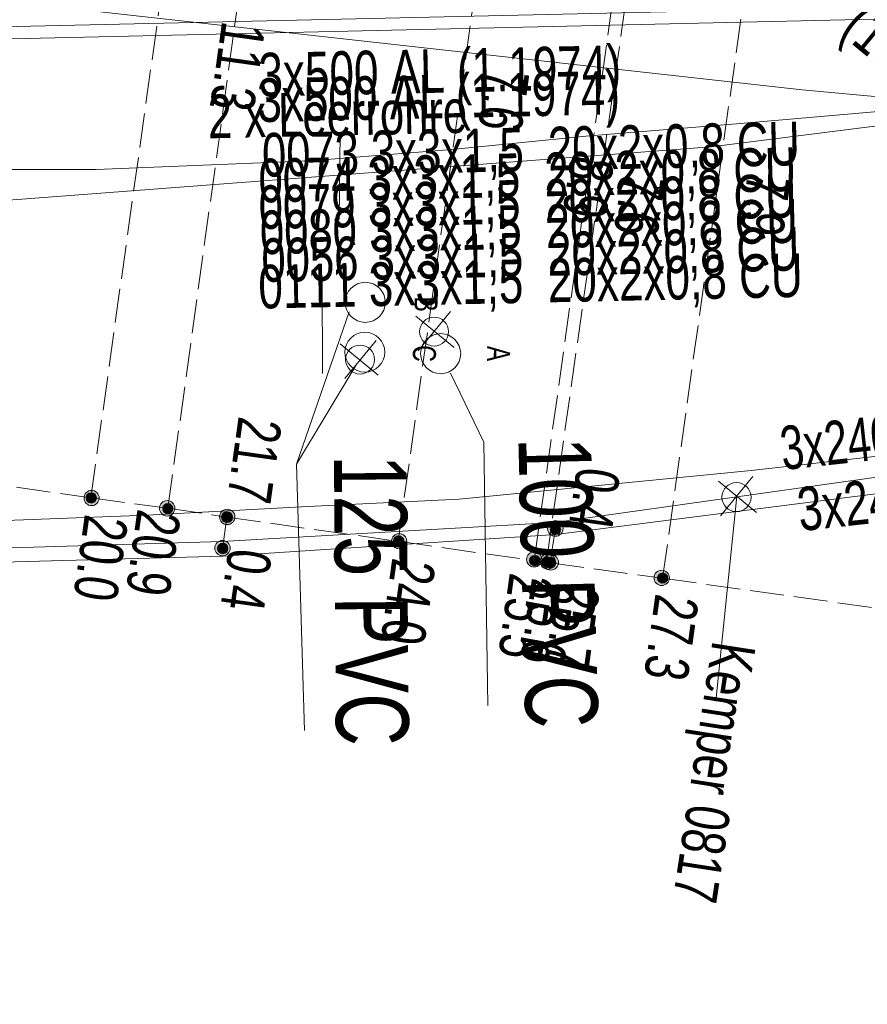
# Model space of a CAD drawing. Header units: metres. Extents: x -740 to 758, y -633 to 854.
# Tile 216 of 256: x -411 to -401, y 268 to 280. Entities that reach past the tile are written whole.
import ezdxf

# ---------------------------------------------------------------- set-up
doc = ezdxf.new("R2010")
doc.units = ezdxf.units.M
doc.header["$MEASUREMENT"] = 0
doc.linetypes.add('416_125', pattern=[0.5408, 0.416, -0.1248])
for name, color, linetype in [('Grundkarte.LOVION', 7, 'Continuous'), ('Strom.LOVION', 7, 'Continuous'), ('StromBemass.LOVION', 7, 'Continuous'), ('Telko.LOVION', 7, 'Continuous')]:
    doc.layers.add(name, color=color, linetype=linetype)
doc.styles.add('ERSTELLTER_STIL_1', font='arial.ttf')

msp = doc.modelspace()

# ---------------------------------------------------------------- hatches: boundary and pattern name
at = {"layer": 'StromBemass.LOVION', "linetype": 'Continuous', "lineweight": 13}
for points in [[(-410.401, 274.453), (-410.394, 274.462), (-410.388, 274.472), (-410.384, 274.483), (-410.381, 274.495), (-410.38, 274.506), (-410.38, 274.518), (-410.381, 274.529), (-410.384, 274.541), (-410.389, 274.552), (-410.394, 274.562), (-410.401, 274.571), (-410.409, 274.58), (-410.418, 274.587), (-410.428, 274.593), (-410.439, 274.598), (-410.45, 274.602), (-410.461, 274.604), (-410.473, 274.605), (-410.485, 274.604), (-410.496, 274.602), (-410.507, 274.598), (-410.518, 274.593), (-410.528, 274.587), (-410.537, 274.579), (-410.545, 274.571), (-410.552, 274.561), (-410.557, 274.551), (-410.561, 274.54), (-410.564, 274.529), (-410.566, 274.517), (-410.566, 274.506), (-410.564, 274.494), (-410.561, 274.483), (-410.557, 274.472), (-410.551, 274.462), (-410.544, 274.452), (-410.536, 274.444), (-410.527, 274.436), (-410.517, 274.43), (-410.507, 274.425), (-410.496, 274.421), (-410.484, 274.419), (-410.472, 274.419), (-410.461, 274.419), (-410.449, 274.422), (-410.438, 274.425), (-410.428, 274.43), (-410.418, 274.437), (-410.409, 274.444)], [(-410.429, 274.473), (-410.425, 274.479), (-410.421, 274.486), (-410.418, 274.494), (-410.416, 274.501), (-410.415, 274.509), (-410.415, 274.517), (-410.416, 274.525), (-410.418, 274.532), (-410.421, 274.54), (-410.425, 274.547), (-410.429, 274.553), (-410.435, 274.559), (-410.441, 274.564), (-410.448, 274.568), (-410.455, 274.571), (-410.462, 274.574), (-410.47, 274.575), (-410.478, 274.576), (-410.486, 274.575), (-410.494, 274.574), (-410.501, 274.571), (-410.508, 274.568), (-410.515, 274.564), (-410.521, 274.558), (-410.526, 274.553), (-410.531, 274.546), (-410.535, 274.539), (-410.537, 274.532), (-410.539, 274.524), (-410.54, 274.517), (-410.54, 274.509), (-410.539, 274.501), (-410.537, 274.493), (-410.534, 274.486), (-410.531, 274.479), (-410.526, 274.473), (-410.521, 274.467), (-410.514, 274.462), (-410.508, 274.458), (-410.501, 274.454), (-410.493, 274.452), (-410.485, 274.451), (-410.478, 274.45), (-410.47, 274.451), (-410.462, 274.452), (-410.454, 274.455), (-410.447, 274.458), (-410.441, 274.462), (-410.435, 274.467)], [(-410.429, 274.473), (-410.425, 274.479), (-410.421, 274.486), (-410.418, 274.494), (-410.416, 274.501), (-410.415, 274.509), (-410.415, 274.517), (-410.416, 274.525), (-410.418, 274.532), (-410.421, 274.54), (-410.425, 274.547), (-410.429, 274.553), (-410.435, 274.559), (-410.441, 274.564), (-410.448, 274.568), (-410.455, 274.571), (-410.462, 274.574), (-410.47, 274.575), (-410.478, 274.576), (-410.486, 274.575), (-410.494, 274.574), (-410.501, 274.571), (-410.508, 274.568), (-410.515, 274.564), (-410.521, 274.558), (-410.526, 274.553), (-410.531, 274.546), (-410.535, 274.539), (-410.537, 274.532), (-410.539, 274.524), (-410.54, 274.517), (-410.54, 274.509), (-410.539, 274.501), (-410.537, 274.493), (-410.534, 274.486), (-410.531, 274.479), (-410.526, 274.473), (-410.521, 274.467), (-410.514, 274.462), (-410.508, 274.458), (-410.501, 274.454), (-410.493, 274.452), (-410.485, 274.451), (-410.478, 274.45), (-410.47, 274.451), (-410.462, 274.452), (-410.454, 274.455), (-410.447, 274.458), (-410.441, 274.462), (-410.435, 274.467)], [(-409.477, 274.326), (-409.47, 274.335), (-409.464, 274.346), (-409.46, 274.357), (-409.457, 274.368), (-409.455, 274.38), (-409.455, 274.392), (-409.457, 274.404), (-409.46, 274.415), (-409.464, 274.426), (-409.47, 274.437), (-409.477, 274.446), (-409.485, 274.455), (-409.494, 274.462), (-409.504, 274.469), (-409.515, 274.474), (-409.526, 274.477), (-409.538, 274.479), (-409.55, 274.48), (-409.562, 274.479), (-409.573, 274.477), (-409.584, 274.473), (-409.595, 274.468), (-409.605, 274.462), (-409.614, 274.454), (-409.622, 274.446), (-409.629, 274.436), (-409.635, 274.426), (-409.639, 274.415), (-409.642, 274.403), (-409.644, 274.391), (-409.644, 274.38), (-409.642, 274.368), (-409.639, 274.356), (-409.635, 274.345), (-409.629, 274.335), (-409.622, 274.325), (-409.614, 274.317), (-409.605, 274.309), (-409.595, 274.303), (-409.584, 274.298), (-409.573, 274.294), (-409.561, 274.292), (-409.549, 274.291), (-409.537, 274.292), (-409.526, 274.294), (-409.514, 274.298), (-409.504, 274.303), (-409.494, 274.31), (-409.485, 274.317)], [(-409.494, 274.344), (-409.49, 274.35), (-409.486, 274.357), (-409.483, 274.364), (-409.481, 274.372), (-409.48, 274.379), (-409.48, 274.387), (-409.481, 274.394), (-409.483, 274.402), (-409.486, 274.409), (-409.49, 274.416), (-409.494, 274.422), (-409.5, 274.427), (-409.505, 274.432), (-409.512, 274.436), (-409.519, 274.439), (-409.526, 274.442), (-409.534, 274.443), (-409.541, 274.444), (-409.549, 274.443), (-409.556, 274.442), (-409.564, 274.439), (-409.571, 274.436), (-409.577, 274.432), (-409.583, 274.427), (-409.588, 274.421), (-409.593, 274.415), (-409.596, 274.409), (-409.599, 274.401), (-409.601, 274.394), (-409.602, 274.386), (-409.602, 274.379), (-409.601, 274.371), (-409.599, 274.364), (-409.596, 274.357), (-409.592, 274.35), (-409.588, 274.344), (-409.583, 274.338), (-409.577, 274.333), (-409.57, 274.329), (-409.563, 274.326), (-409.556, 274.324), (-409.549, 274.322), (-409.541, 274.322), (-409.533, 274.322), (-409.526, 274.324), (-409.518, 274.326), (-409.512, 274.33), (-409.505, 274.334), (-409.499, 274.339)], [(-409.494, 274.344), (-409.49, 274.35), (-409.486, 274.357), (-409.483, 274.364), (-409.481, 274.372), (-409.48, 274.379), (-409.48, 274.387), (-409.481, 274.394), (-409.483, 274.402), (-409.486, 274.409), (-409.49, 274.416), (-409.494, 274.422), (-409.5, 274.427), (-409.505, 274.432), (-409.512, 274.436), (-409.519, 274.439), (-409.526, 274.442), (-409.534, 274.443), (-409.541, 274.444), (-409.549, 274.443), (-409.556, 274.442), (-409.564, 274.439), (-409.571, 274.436), (-409.577, 274.432), (-409.583, 274.427), (-409.588, 274.421), (-409.593, 274.415), (-409.596, 274.409), (-409.599, 274.401), (-409.601, 274.394), (-409.602, 274.386), (-409.602, 274.379), (-409.601, 274.371), (-409.599, 274.364), (-409.596, 274.357), (-409.592, 274.35), (-409.588, 274.344), (-409.583, 274.338), (-409.577, 274.333), (-409.57, 274.329), (-409.563, 274.326), (-409.556, 274.324), (-409.549, 274.322), (-409.541, 274.322), (-409.533, 274.322), (-409.526, 274.324), (-409.518, 274.326), (-409.512, 274.33), (-409.505, 274.334), (-409.499, 274.339)], [(-408.741, 274.22), (-408.734, 274.229), (-408.728, 274.24), (-408.724, 274.251), (-408.721, 274.262), (-408.72, 274.274), (-408.72, 274.286), (-408.721, 274.297), (-408.724, 274.309), (-408.729, 274.32), (-408.734, 274.33), (-408.741, 274.34), (-408.749, 274.348), (-408.759, 274.356), (-408.768, 274.362), (-408.779, 274.367), (-408.79, 274.371), (-408.802, 274.373), (-408.814, 274.373), (-408.826, 274.373), (-408.837, 274.37), (-408.848, 274.367), (-408.859, 274.362), (-408.869, 274.355), (-408.878, 274.348), (-408.886, 274.339), (-408.893, 274.33), (-408.899, 274.319), (-408.903, 274.308), (-408.906, 274.297), (-408.907, 274.285), (-408.907, 274.273), (-408.906, 274.262), (-408.903, 274.25), (-408.898, 274.239), (-408.893, 274.229), (-408.886, 274.219), (-408.878, 274.211), (-408.868, 274.203), (-408.858, 274.197), (-408.848, 274.192), (-408.837, 274.188), (-408.825, 274.186), (-408.813, 274.186), (-408.801, 274.186), (-408.79, 274.189), (-408.779, 274.192), (-408.768, 274.197), (-408.758, 274.204), (-408.749, 274.211)], [(-408.766, 274.237), (-408.761, 274.244), (-408.757, 274.251), (-408.754, 274.259), (-408.752, 274.267), (-408.751, 274.275), (-408.751, 274.283), (-408.752, 274.291), (-408.754, 274.299), (-408.758, 274.307), (-408.761, 274.314), (-408.766, 274.321), (-408.772, 274.327), (-408.778, 274.332), (-408.785, 274.336), (-408.793, 274.34), (-408.801, 274.342), (-408.809, 274.344), (-408.817, 274.344), (-408.825, 274.344), (-408.833, 274.342), (-408.841, 274.339), (-408.848, 274.336), (-408.855, 274.331), (-408.862, 274.326), (-408.867, 274.32), (-408.872, 274.314), (-408.876, 274.306), (-408.879, 274.299), (-408.881, 274.291), (-408.882, 274.283), (-408.882, 274.274), (-408.881, 274.266), (-408.879, 274.258), (-408.876, 274.251), (-408.872, 274.243), (-408.867, 274.237), (-408.861, 274.231), (-408.855, 274.225), (-408.848, 274.221), (-408.841, 274.218), (-408.833, 274.215), (-408.825, 274.214), (-408.816, 274.213), (-408.808, 274.214), (-408.8, 274.215), (-408.792, 274.218), (-408.785, 274.221), (-408.778, 274.226), (-408.772, 274.231)], [(-408.764, 274.234), (-408.759, 274.241), (-408.755, 274.248), (-408.752, 274.256), (-408.75, 274.264), (-408.749, 274.272), (-408.749, 274.28), (-408.75, 274.288), (-408.752, 274.296), (-408.755, 274.304), (-408.759, 274.311), (-408.764, 274.318), (-408.77, 274.324), (-408.776, 274.329), (-408.783, 274.333), (-408.791, 274.337), (-408.798, 274.339), (-408.807, 274.341), (-408.815, 274.341), (-408.823, 274.341), (-408.831, 274.339), (-408.839, 274.337), (-408.846, 274.333), (-408.853, 274.329), (-408.86, 274.323), (-408.865, 274.317), (-408.87, 274.311), (-408.874, 274.304), (-408.877, 274.296), (-408.879, 274.288), (-408.88, 274.28), (-408.88, 274.271), (-408.879, 274.263), (-408.877, 274.255), (-408.874, 274.248), (-408.87, 274.24), (-408.865, 274.234), (-408.859, 274.228), (-408.853, 274.222), (-408.846, 274.218), (-408.839, 274.215), (-408.831, 274.212), (-408.823, 274.211), (-408.814, 274.21), (-408.806, 274.211), (-408.798, 274.212), (-408.79, 274.215), (-408.783, 274.218), (-408.776, 274.223), (-408.769, 274.228)], [(-404.726, 274.078), (-404.719, 274.088), (-404.714, 274.098), (-404.709, 274.109), (-404.706, 274.121), (-404.705, 274.132), (-404.705, 274.144), (-404.706, 274.156), (-404.709, 274.167), (-404.714, 274.178), (-404.72, 274.189), (-404.727, 274.198), (-404.735, 274.207), (-404.744, 274.215), (-404.754, 274.221), (-404.765, 274.226), (-404.776, 274.23), (-404.788, 274.232), (-404.799, 274.232), (-404.811, 274.232), (-404.823, 274.229), (-404.834, 274.226), (-404.845, 274.221), (-404.855, 274.214), (-404.864, 274.207), (-404.872, 274.198), (-404.879, 274.188), (-404.885, 274.178), (-404.889, 274.167), (-404.892, 274.155), (-404.893, 274.144), (-404.893, 274.132), (-404.892, 274.12), (-404.889, 274.108), (-404.885, 274.097), (-404.879, 274.087), (-404.872, 274.078), (-404.864, 274.069), (-404.854, 274.061), (-404.844, 274.055), (-404.834, 274.05), (-404.822, 274.046), (-404.811, 274.044), (-404.799, 274.043), (-404.787, 274.044), (-404.775, 274.047), (-404.764, 274.05), (-404.753, 274.055), (-404.743, 274.062), (-404.734, 274.069)], [(-404.749, 274.088), (-404.744, 274.094), (-404.741, 274.101), (-404.738, 274.108), (-404.736, 274.115), (-404.735, 274.123), (-404.735, 274.131), (-404.736, 274.138), (-404.738, 274.146), (-404.741, 274.153), (-404.745, 274.16), (-404.749, 274.166), (-404.755, 274.172), (-404.76, 274.177), (-404.767, 274.181), (-404.774, 274.184), (-404.781, 274.186), (-404.789, 274.188), (-404.797, 274.188), (-404.804, 274.188), (-404.812, 274.186), (-404.819, 274.184), (-404.826, 274.18), (-404.833, 274.176), (-404.839, 274.171), (-404.844, 274.166), (-404.848, 274.159), (-404.852, 274.153), (-404.855, 274.146), (-404.857, 274.138), (-404.858, 274.13), (-404.858, 274.123), (-404.857, 274.115), (-404.855, 274.108), (-404.852, 274.1), (-404.848, 274.094), (-404.844, 274.087), (-404.838, 274.082), (-404.832, 274.077), (-404.826, 274.073), (-404.819, 274.07), (-404.811, 274.067), (-404.804, 274.066), (-404.796, 274.065), (-404.789, 274.066), (-404.781, 274.067), (-404.774, 274.07), (-404.767, 274.073), (-404.76, 274.077), (-404.754, 274.082)], [(-406.638, 273.924), (-406.631, 273.934), (-406.626, 273.944), (-406.621, 273.955), (-406.619, 273.966), (-406.617, 273.978), (-406.617, 273.99), (-406.619, 274.001), (-406.622, 274.013), (-406.626, 274.024), (-406.632, 274.034), (-406.639, 274.043), (-406.647, 274.052), (-406.656, 274.059), (-406.666, 274.065), (-406.676, 274.07), (-406.687, 274.074), (-406.699, 274.076), (-406.71, 274.077), (-406.722, 274.076), (-406.734, 274.074), (-406.745, 274.07), (-406.755, 274.065), (-406.765, 274.059), (-406.774, 274.051), (-406.782, 274.043), (-406.789, 274.033), (-406.795, 274.023), (-406.799, 274.012), (-406.802, 274.001), (-406.803, 273.989), (-406.803, 273.977), (-406.802, 273.966), (-406.799, 273.954), (-406.794, 273.944), (-406.789, 273.933), (-406.782, 273.924), (-406.774, 273.915), (-406.765, 273.908), (-406.755, 273.902), (-406.744, 273.897), (-406.733, 273.893), (-406.722, 273.891), (-406.71, 273.89), (-406.698, 273.891), (-406.687, 273.893), (-406.676, 273.897), (-406.665, 273.902), (-406.655, 273.908), (-406.646, 273.916)], [(-406.668, 273.945), (-406.664, 273.952), (-406.66, 273.959), (-406.657, 273.966), (-406.655, 273.974), (-406.654, 273.982), (-406.654, 273.99), (-406.655, 273.998), (-406.657, 274.006), (-406.66, 274.013), (-406.664, 274.02), (-406.669, 274.026), (-406.674, 274.032), (-406.68, 274.037), (-406.687, 274.041), (-406.694, 274.045), (-406.702, 274.047), (-406.71, 274.049), (-406.717, 274.049), (-406.725, 274.049), (-406.733, 274.047), (-406.741, 274.045), (-406.748, 274.041), (-406.755, 274.037), (-406.761, 274.032), (-406.766, 274.026), (-406.771, 274.02), (-406.775, 274.013), (-406.778, 274.005), (-406.78, 273.997), (-406.781, 273.99), (-406.781, 273.982), (-406.78, 273.974), (-406.778, 273.966), (-406.775, 273.959), (-406.771, 273.952), (-406.766, 273.945), (-406.761, 273.939), (-406.754, 273.934), (-406.748, 273.93), (-406.74, 273.927), (-406.733, 273.924), (-406.725, 273.923), (-406.717, 273.922), (-406.709, 273.923), (-406.701, 273.924), (-406.694, 273.927), (-406.687, 273.93), (-406.68, 273.935), (-406.674, 273.94)], [(-406.668, 273.945), (-406.664, 273.952), (-406.66, 273.959), (-406.657, 273.966), (-406.655, 273.974), (-406.654, 273.982), (-406.654, 273.99), (-406.655, 273.998), (-406.657, 274.006), (-406.66, 274.013), (-406.664, 274.02), (-406.669, 274.026), (-406.674, 274.032), (-406.68, 274.037), (-406.687, 274.041), (-406.694, 274.045), (-406.702, 274.047), (-406.71, 274.049), (-406.717, 274.049), (-406.725, 274.049), (-406.733, 274.047), (-406.741, 274.045), (-406.748, 274.041), (-406.755, 274.037), (-406.761, 274.032), (-406.766, 274.026), (-406.771, 274.02), (-406.775, 274.013), (-406.778, 274.005), (-406.78, 273.997), (-406.781, 273.99), (-406.781, 273.982), (-406.78, 273.974), (-406.778, 273.966), (-406.775, 273.959), (-406.771, 273.952), (-406.766, 273.945), (-406.761, 273.939), (-406.754, 273.934), (-406.748, 273.93), (-406.74, 273.927), (-406.733, 273.924), (-406.725, 273.923), (-406.717, 273.922), (-406.709, 273.923), (-406.701, 273.924), (-406.694, 273.927), (-406.687, 273.93), (-406.68, 273.935), (-406.674, 273.94)], [(-408.799, 273.839), (-408.792, 273.849), (-408.787, 273.859), (-408.782, 273.87), (-408.779, 273.882), (-408.778, 273.894), (-408.778, 273.905), (-408.78, 273.917), (-408.783, 273.929), (-408.787, 273.94), (-408.793, 273.95), (-408.8, 273.96), (-408.808, 273.968), (-408.817, 273.976), (-408.827, 273.982), (-408.838, 273.987), (-408.849, 273.991), (-408.861, 273.993), (-408.872, 273.994), (-408.884, 273.993), (-408.896, 273.99), (-408.907, 273.987), (-408.918, 273.982), (-408.928, 273.975), (-408.937, 273.968), (-408.945, 273.959), (-408.952, 273.949), (-408.958, 273.939), (-408.962, 273.928), (-408.965, 273.917), (-408.966, 273.905), (-408.966, 273.893), (-408.965, 273.881), (-408.962, 273.87), (-408.957, 273.859), (-408.952, 273.848), (-408.945, 273.839), (-408.937, 273.83), (-408.927, 273.823), (-408.917, 273.816), (-408.907, 273.811), (-408.895, 273.808), (-408.884, 273.806), (-408.872, 273.805), (-408.86, 273.806), (-408.848, 273.808), (-408.837, 273.812), (-408.826, 273.817), (-408.816, 273.823), (-408.807, 273.831)], [(-408.82, 273.855), (-408.815, 273.861), (-408.811, 273.868), (-408.808, 273.876), (-408.806, 273.883), (-408.805, 273.891), (-408.805, 273.899), (-408.806, 273.907), (-408.808, 273.915), (-408.811, 273.923), (-408.815, 273.93), (-408.82, 273.936), (-408.826, 273.942), (-408.832, 273.947), (-408.839, 273.951), (-408.846, 273.955), (-408.853, 273.957), (-408.861, 273.959), (-408.869, 273.959), (-408.877, 273.959), (-408.885, 273.957), (-408.893, 273.955), (-408.9, 273.951), (-408.907, 273.947), (-408.913, 273.942), (-408.919, 273.936), (-408.923, 273.929), (-408.927, 273.922), (-408.93, 273.915), (-408.932, 273.907), (-408.933, 273.899), (-408.933, 273.891), (-408.932, 273.883), (-408.93, 273.875), (-408.927, 273.868), (-408.923, 273.861), (-408.918, 273.854), (-408.913, 273.848), (-408.907, 273.843), (-408.9, 273.839), (-408.893, 273.836), (-408.885, 273.833), (-408.877, 273.832), (-408.869, 273.831), (-408.861, 273.832), (-408.853, 273.833), (-408.845, 273.836), (-408.838, 273.839), (-408.831, 273.844), (-408.825, 273.849)], [(-404.986, 273.703), (-404.98, 273.712), (-404.974, 273.722), (-404.97, 273.733), (-404.967, 273.744), (-404.966, 273.756), (-404.966, 273.767), (-404.967, 273.779), (-404.97, 273.79), (-404.974, 273.801), (-404.98, 273.811), (-404.987, 273.82), (-404.995, 273.829), (-405.004, 273.836), (-405.014, 273.842), (-405.024, 273.847), (-405.035, 273.851), (-405.047, 273.853), (-405.058, 273.854), (-405.07, 273.853), (-405.081, 273.851), (-405.092, 273.847), (-405.102, 273.842), (-405.112, 273.836), (-405.121, 273.828), (-405.129, 273.82), (-405.136, 273.811), (-405.141, 273.8), (-405.146, 273.79), (-405.148, 273.778), (-405.15, 273.767), (-405.15, 273.755), (-405.148, 273.744), (-405.145, 273.733), (-405.141, 273.722), (-405.136, 273.712), (-405.129, 273.702), (-405.121, 273.694), (-405.112, 273.687), (-405.102, 273.68), (-405.091, 273.675), (-405.08, 273.672), (-405.069, 273.67), (-405.057, 273.669), (-405.046, 273.67), (-405.035, 273.672), (-405.024, 273.676), (-405.013, 273.681), (-405.003, 273.687), (-404.994, 273.694)], [(-405.002, 273.707), (-404.998, 273.713), (-404.994, 273.72), (-404.991, 273.728), (-404.989, 273.736), (-404.988, 273.743), (-404.988, 273.751), (-404.989, 273.759), (-404.991, 273.767), (-404.994, 273.774), (-404.998, 273.781), (-405.003, 273.788), (-405.008, 273.793), (-405.014, 273.798), (-405.021, 273.803), (-405.028, 273.806), (-405.036, 273.808), (-405.043, 273.81), (-405.051, 273.81), (-405.059, 273.81), (-405.067, 273.808), (-405.075, 273.806), (-405.082, 273.802), (-405.088, 273.798), (-405.095, 273.793), (-405.1, 273.787), (-405.105, 273.781), (-405.108, 273.774), (-405.111, 273.767), (-405.113, 273.759), (-405.114, 273.751), (-405.114, 273.743), (-405.113, 273.735), (-405.111, 273.727), (-405.108, 273.72), (-405.104, 273.713), (-405.1, 273.707), (-405.094, 273.701), (-405.088, 273.696), (-405.081, 273.692), (-405.074, 273.688), (-405.067, 273.686), (-405.059, 273.684), (-405.051, 273.684), (-405.043, 273.684), (-405.035, 273.686), (-405.028, 273.688), (-405.021, 273.692), (-405.014, 273.696), (-405.008, 273.701)], [(-405.002, 273.707), (-404.998, 273.713), (-404.994, 273.72), (-404.991, 273.728), (-404.989, 273.736), (-404.988, 273.743), (-404.988, 273.751), (-404.989, 273.759), (-404.991, 273.767), (-404.994, 273.774), (-404.998, 273.781), (-405.003, 273.788), (-405.008, 273.793), (-405.014, 273.798), (-405.021, 273.803), (-405.028, 273.806), (-405.036, 273.808), (-405.043, 273.81), (-405.051, 273.81), (-405.059, 273.81), (-405.067, 273.808), (-405.075, 273.806), (-405.082, 273.802), (-405.088, 273.798), (-405.095, 273.793), (-405.1, 273.787), (-405.105, 273.781), (-405.108, 273.774), (-405.111, 273.767), (-405.113, 273.759), (-405.114, 273.751), (-405.114, 273.743), (-405.113, 273.735), (-405.111, 273.727), (-405.108, 273.72), (-405.104, 273.713), (-405.1, 273.707), (-405.094, 273.701), (-405.088, 273.696), (-405.081, 273.692), (-405.074, 273.688), (-405.067, 273.686), (-405.059, 273.684), (-405.051, 273.684), (-405.043, 273.684), (-405.035, 273.686), (-405.028, 273.688), (-405.021, 273.692), (-405.014, 273.696), (-405.008, 273.701)], [(-404.822, 273.676), (-404.815, 273.685), (-404.81, 273.695), (-404.805, 273.706), (-404.802, 273.717), (-404.801, 273.729), (-404.801, 273.74), (-404.803, 273.752), (-404.805, 273.763), (-404.81, 273.774), (-404.815, 273.784), (-404.822, 273.794), (-404.83, 273.802), (-404.839, 273.809), (-404.849, 273.816), (-404.86, 273.821), (-404.871, 273.824), (-404.882, 273.826), (-404.894, 273.827), (-404.905, 273.826), (-404.917, 273.824), (-404.928, 273.82), (-404.938, 273.815), (-404.948, 273.809), (-404.957, 273.802), (-404.965, 273.793), (-404.972, 273.784), (-404.977, 273.774), (-404.982, 273.763), (-404.985, 273.751), (-404.986, 273.74), (-404.986, 273.728), (-404.984, 273.717), (-404.981, 273.705), (-404.977, 273.695), (-404.972, 273.684), (-404.965, 273.675), (-404.957, 273.667), (-404.948, 273.659), (-404.938, 273.653), (-404.927, 273.648), (-404.916, 273.645), (-404.905, 273.642), (-404.893, 273.642), (-404.882, 273.642), (-404.87, 273.645), (-404.859, 273.648), (-404.849, 273.653), (-404.839, 273.66), (-404.83, 273.667)], [(-404.853, 273.686), (-404.848, 273.693), (-404.844, 273.7), (-404.841, 273.707), (-404.839, 273.715), (-404.838, 273.723), (-404.838, 273.731), (-404.839, 273.739), (-404.841, 273.747), (-404.844, 273.755), (-404.848, 273.762), (-404.853, 273.768), (-404.859, 273.774), (-404.865, 273.779), (-404.872, 273.784), (-404.879, 273.787), (-404.887, 273.79), (-404.895, 273.791), (-404.903, 273.792), (-404.911, 273.791), (-404.919, 273.79), (-404.927, 273.787), (-404.934, 273.784), (-404.941, 273.779), (-404.947, 273.774), (-404.952, 273.768), (-404.957, 273.762), (-404.961, 273.754), (-404.964, 273.747), (-404.966, 273.739), (-404.967, 273.731), (-404.967, 273.723), (-404.966, 273.715), (-404.964, 273.707), (-404.961, 273.7), (-404.957, 273.692), (-404.952, 273.686), (-404.947, 273.68), (-404.94, 273.675), (-404.934, 273.671), (-404.926, 273.667), (-404.918, 273.665), (-404.911, 273.663), (-404.902, 273.663), (-404.894, 273.663), (-404.886, 273.665), (-404.879, 273.667), (-404.871, 273.671), (-404.865, 273.675), (-404.858, 273.68)], [(-404.853, 273.686), (-404.848, 273.693), (-404.844, 273.7), (-404.841, 273.707), (-404.839, 273.715), (-404.838, 273.723), (-404.838, 273.731), (-404.839, 273.739), (-404.841, 273.747), (-404.844, 273.755), (-404.848, 273.762), (-404.853, 273.768), (-404.859, 273.774), (-404.865, 273.779), (-404.872, 273.784), (-404.879, 273.787), (-404.887, 273.79), (-404.895, 273.791), (-404.903, 273.792), (-404.911, 273.791), (-404.919, 273.79), (-404.927, 273.787), (-404.934, 273.784), (-404.941, 273.779), (-404.947, 273.774), (-404.952, 273.768), (-404.957, 273.762), (-404.961, 273.754), (-404.964, 273.747), (-404.966, 273.739), (-404.967, 273.731), (-404.967, 273.723), (-404.966, 273.715), (-404.964, 273.707), (-404.961, 273.7), (-404.957, 273.692), (-404.952, 273.686), (-404.947, 273.68), (-404.94, 273.675), (-404.934, 273.671), (-404.926, 273.667), (-404.918, 273.665), (-404.911, 273.663), (-404.902, 273.663), (-404.894, 273.663), (-404.886, 273.665), (-404.879, 273.667), (-404.871, 273.671), (-404.865, 273.675), (-404.858, 273.68)], [(-404.781, 273.664), (-404.774, 273.674), (-404.768, 273.684), (-404.764, 273.695), (-404.761, 273.707), (-404.759, 273.719), (-404.76, 273.731), (-404.761, 273.742), (-404.764, 273.754), (-404.768, 273.765), (-404.774, 273.775), (-404.781, 273.785), (-404.789, 273.793), (-404.799, 273.801), (-404.809, 273.807), (-404.819, 273.812), (-404.831, 273.816), (-404.842, 273.818), (-404.854, 273.819), (-404.866, 273.818), (-404.878, 273.816), (-404.889, 273.812), (-404.9, 273.807), (-404.91, 273.801), (-404.919, 273.793), (-404.927, 273.784), (-404.934, 273.775), (-404.939, 273.764), (-404.944, 273.753), (-404.947, 273.742), (-404.948, 273.73), (-404.948, 273.718), (-404.946, 273.706), (-404.944, 273.695), (-404.939, 273.684), (-404.933, 273.674), (-404.926, 273.664), (-404.918, 273.655), (-404.909, 273.648), (-404.899, 273.641), (-404.888, 273.636), (-404.877, 273.633), (-404.865, 273.631), (-404.853, 273.63), (-404.842, 273.631), (-404.83, 273.633), (-404.819, 273.637), (-404.808, 273.642), (-404.798, 273.648), (-404.789, 273.656)], [(-404.812, 273.679), (-404.808, 273.685), (-404.804, 273.692), (-404.801, 273.7), (-404.799, 273.707), (-404.798, 273.715), (-404.798, 273.723), (-404.799, 273.731), (-404.801, 273.739), (-404.804, 273.746), (-404.808, 273.753), (-404.813, 273.76), (-404.818, 273.765), (-404.824, 273.77), (-404.831, 273.775), (-404.838, 273.778), (-404.846, 273.78), (-404.854, 273.782), (-404.862, 273.782), (-404.869, 273.782), (-404.877, 273.78), (-404.885, 273.778), (-404.892, 273.774), (-404.899, 273.77), (-404.905, 273.765), (-404.91, 273.759), (-404.915, 273.753), (-404.919, 273.746), (-404.922, 273.738), (-404.924, 273.731), (-404.925, 273.723), (-404.925, 273.715), (-404.924, 273.707), (-404.922, 273.699), (-404.919, 273.692), (-404.915, 273.685), (-404.91, 273.678), (-404.905, 273.673), (-404.898, 273.668), (-404.892, 273.663), (-404.884, 273.66), (-404.877, 273.658), (-404.869, 273.656), (-404.861, 273.656), (-404.853, 273.656), (-404.845, 273.658), (-404.838, 273.66), (-404.831, 273.664), (-404.824, 273.668), (-404.818, 273.673)], [(-404.809, 273.68), (-404.804, 273.687), (-404.801, 273.694), (-404.798, 273.701), (-404.796, 273.709), (-404.795, 273.717), (-404.795, 273.725), (-404.796, 273.733), (-404.798, 273.741), (-404.801, 273.748), (-404.805, 273.755), (-404.809, 273.762), (-404.815, 273.768), (-404.821, 273.773), (-404.828, 273.777), (-404.835, 273.781), (-404.843, 273.783), (-404.851, 273.784), (-404.859, 273.785), (-404.867, 273.784), (-404.875, 273.783), (-404.882, 273.78), (-404.89, 273.777), (-404.896, 273.773), (-404.902, 273.767), (-404.908, 273.762), (-404.913, 273.755), (-404.916, 273.748), (-404.919, 273.741), (-404.921, 273.733), (-404.922, 273.725), (-404.922, 273.717), (-404.921, 273.709), (-404.919, 273.701), (-404.916, 273.694), (-404.912, 273.687), (-404.908, 273.68), (-404.902, 273.674), (-404.896, 273.669), (-404.889, 273.665), (-404.882, 273.661), (-404.874, 273.659), (-404.866, 273.658), (-404.858, 273.657), (-404.85, 273.658), (-404.842, 273.659), (-404.835, 273.662), (-404.828, 273.665), (-404.821, 273.669), (-404.815, 273.675)], [(-403.425, 273.475), (-403.418, 273.485), (-403.412, 273.495), (-403.408, 273.506), (-403.405, 273.518), (-403.404, 273.529), (-403.404, 273.541), (-403.405, 273.553), (-403.408, 273.564), (-403.413, 273.575), (-403.418, 273.586), (-403.425, 273.595), (-403.434, 273.604), (-403.443, 273.611), (-403.453, 273.617), (-403.463, 273.622), (-403.475, 273.626), (-403.486, 273.628), (-403.498, 273.629), (-403.51, 273.628), (-403.521, 273.626), (-403.532, 273.622), (-403.543, 273.617), (-403.553, 273.611), (-403.562, 273.603), (-403.57, 273.595), (-403.577, 273.585), (-403.583, 273.575), (-403.587, 273.564), (-403.59, 273.552), (-403.591, 273.541), (-403.591, 273.529), (-403.59, 273.517), (-403.587, 273.506), (-403.582, 273.495), (-403.577, 273.484), (-403.57, 273.475), (-403.562, 273.466), (-403.553, 273.459), (-403.543, 273.452), (-403.532, 273.447), (-403.521, 273.444), (-403.509, 273.442), (-403.497, 273.441), (-403.486, 273.442), (-403.474, 273.444), (-403.463, 273.448), (-403.452, 273.453), (-403.442, 273.459), (-403.433, 273.467)], [(-403.438, 273.494), (-403.433, 273.5), (-403.429, 273.507), (-403.427, 273.514), (-403.425, 273.522), (-403.424, 273.529), (-403.424, 273.537), (-403.425, 273.545), (-403.427, 273.553), (-403.43, 273.56), (-403.433, 273.567), (-403.438, 273.573), (-403.443, 273.579), (-403.449, 273.584), (-403.456, 273.588), (-403.463, 273.591), (-403.471, 273.594), (-403.478, 273.595), (-403.486, 273.596), (-403.494, 273.595), (-403.502, 273.594), (-403.509, 273.591), (-403.516, 273.588), (-403.523, 273.584), (-403.529, 273.579), (-403.534, 273.573), (-403.539, 273.566), (-403.542, 273.56), (-403.545, 273.552), (-403.547, 273.545), (-403.548, 273.537), (-403.548, 273.529), (-403.547, 273.521), (-403.545, 273.514), (-403.542, 273.506), (-403.538, 273.5), (-403.534, 273.493), (-403.528, 273.488), (-403.522, 273.483), (-403.516, 273.478), (-403.509, 273.475), (-403.501, 273.473), (-403.494, 273.471), (-403.486, 273.471), (-403.478, 273.471), (-403.47, 273.473), (-403.463, 273.475), (-403.456, 273.479), (-403.449, 273.483), (-403.443, 273.488)], [(-403.438, 273.494), (-403.433, 273.5), (-403.429, 273.507), (-403.427, 273.514), (-403.425, 273.522), (-403.424, 273.529), (-403.424, 273.537), (-403.425, 273.545), (-403.427, 273.553), (-403.43, 273.56), (-403.433, 273.567), (-403.438, 273.573), (-403.443, 273.579), (-403.449, 273.584), (-403.456, 273.588), (-403.463, 273.591), (-403.471, 273.594), (-403.478, 273.595), (-403.486, 273.596), (-403.494, 273.595), (-403.502, 273.594), (-403.509, 273.591), (-403.516, 273.588), (-403.523, 273.584), (-403.529, 273.579), (-403.534, 273.573), (-403.539, 273.566), (-403.542, 273.56), (-403.545, 273.552), (-403.547, 273.545), (-403.548, 273.537), (-403.548, 273.529), (-403.547, 273.521), (-403.545, 273.514), (-403.542, 273.506), (-403.538, 273.5), (-403.534, 273.493), (-403.528, 273.488), (-403.522, 273.483), (-403.516, 273.478), (-403.509, 273.475), (-403.501, 273.473), (-403.494, 273.471), (-403.486, 273.471), (-403.478, 273.471), (-403.47, 273.473), (-403.463, 273.475), (-403.456, 273.479), (-403.449, 273.483), (-403.443, 273.488)]]:
    msp.add_hatch(color=7, dxfattribs=at).paths.add_polyline_path(points)

# ---------------------------------------------------------------- linework, layer by layer
at = {"layer": 'Grundkarte.LOVION', "color": 253, "linetype": 'Continuous', "lineweight": 18}
for points in [[(-411.6, 278.529), (-410.417, 278.527), (-407.797, 278.635), (-406.067, 278.775), (-404.428, 278.935), (-402.581, 279.086), (-399.679, 279.34), (-397.747, 279.529), (-393.851, 279.88), (-393.473, 286.301), (-377.75, 279.356), (-369.023, 276.544), (-366.364, 275.652)], [(-373.76, 266.653), (-373.526, 270.607), (-388.972, 271.402), (-389.271, 265.993), (-389.479, 266.003), (-394.935, 266.179), (-394.613, 271.353), (-394.243, 275.734), (-398.544, 275.284), (-400.678, 275.045), (-402.403, 274.847), (-405.974, 274.498), (-407.827, 274.406), (-409.797, 274.302), (-411.741, 274.23)]]:
    msp.add_lwpolyline(points, dxfattribs=at)
at = {"layer": 'Strom.LOVION', "color": 1, "linetype": 'Continuous', "lineweight": 18}
for points in [[(-484.343, 283.579), (-484.28, 284.443), (-483.774, 285.615), (-483.258, 286.537), (-482.658, 287.202), (-481.909, 287.852), (-481.088, 288.227), (-479.547, 288.334), (-478.9, 288.367), (-478.562, 288.386), (-478.269, 288.414), (-474.404, 288.63), (-464.892, 285.658), (-456.369, 282.531), (-446.919, 279.288), (-434.869, 276.195), (-427.705, 274.265), (-418.914, 273.528), (-408.862, 273.802), (-404.794, 274.067), (-400.138, 274.655), (-399.361, 274.42), (-397.985, 273.801), (-397.587, 273.663)], [(-446.875, 279.44), (-434.838, 276.331), (-427.69, 274.414), (-418.899, 273.678), (-408.879, 273.978), (-404.809, 274.213), (-399.939, 274.896), (-397.041, 275.179), (-395.262, 275.117), (-394.277, 274.873), (-393.337, 274.477), (-392.481, 273.881), (-391.514, 273.06), (-390.929, 272.068), (-391.215, 271.064), (-390.811, 270.409)]]:
    msp.add_lwpolyline(points, dxfattribs=at)
at = {"layer": 'Strom.LOVION', "color": 94, "linetype": 'Continuous', "lineweight": 18}
for points in [[(-443.286, 283.544), (-430.553, 280.267), (-429.302, 280.02), (-427.746, 279.98), (-415.736, 280.179), (-400.018, 280.533), (-398.865, 280.528), (-395.128, 281.765), (-388.005, 281.457), (-386.192, 281.501), (-384.795, 280.973), (-384.734, 280.949), (-384.015, 280.546), (-383.13, 279.362), (-382.705, 277.881), (-383.069, 271.181)], [(-443.334, 283.421), (-430.567, 280.118), (-429.317, 279.871), (-427.761, 279.831), (-415.751, 280.03), (-400.003, 280.387), (-398.834, 280.368), (-395.098, 281.606), (-388.094, 281.315), (-386.206, 281.352), (-384.81, 280.823), (-384.12, 280.418), (-383.271, 279.289), (-382.851, 277.867), (-383.232, 271.18)]]:
    msp.add_lwpolyline(points, dxfattribs=at)
at = {"layer": 'Strom.LOVION', "color": 9, "linetype": 'Continuous', "lineweight": 18}
for points in [[(-402.777, 274.293), (-402.381, 274.775)], [(-402.804, 274.719), (-402.338, 274.336)]]:
    msp.add_lwpolyline(points, dxfattribs=at)
at = {"layer": 'Strom.LOVION', "color": 49, "linetype": 'Continuous', "lineweight": 18}
msp.add_lwpolyline([(-402.579, 274.534), (-402.836, 272.027)], dxfattribs=at)
at = {"layer": 'Strom.LOVION', "color": 9, "linetype": 'Continuous', "lineweight": 18}
msp.add_circle((-402.583, 274.523), 0.178, dxfattribs=at)
at = {"layer": 'StromBemass.LOVION', "color": 7, "linetype": '416_125', "lineweight": 13}
for points in [[(-410.483, 274.515), (-408.683, 287.386), (-407.064, 287.16), (-406.315, 287.055), (-405.19, 286.885), (-404.007, 286.72), (-403.332, 286.623), (-403.138, 286.598), (-403.092, 286.587), (-403.018, 286.58), (-399.824, 286.109), (-399.24, 286.033), (-399.12, 286.015), (-398.011, 285.858), (-396.948, 285.71), (-396.753, 285.685), (-396.484, 285.652), (-396.095, 285.602), (-395.284, 285.474), (-394.49, 285.36), (-390.894, 284.854), (-388.225, 284.465)], [(-409.54, 274.386), (-407.988, 285.577)], [(-405.058, 273.745), (-403.76, 282.99)], [(-403.486, 273.53), (-402.198, 282.729)], [(-406.722, 273.982), (-405.531, 282.507)], [(-404.909, 273.73), (-403.702, 282.242)], [(-412.461, 274.795), (-410.483, 274.515), (-409.54, 274.386), (-408.82, 274.279), (-406.722, 273.982), (-405.058, 273.745), (-404.909, 273.73), (-404.864, 273.72), (-403.486, 273.53), (-400.369, 273.095), (-400.22, 273.08), (-399.276, 272.951), (-398.631, 272.851), (-397.717, 272.719), (-396.997, 272.612), (-395.859, 272.458), (-392.503, 271.988), (-392.113, 271.937), (-391.079, 271.787), (-388.923, 271.495), (-384.822, 271.276), (-383.826, 271.21), (-382.534, 271.145), (-380.528, 271.03)], [(-408.87, 273.89), (-408.82, 274.279)], [(-404.8, 274.125), (-404.864, 273.72)]]:
    msp.add_lwpolyline(points, dxfattribs=at)
at = {"layer": 'StromBemass.LOVION', "color": 7, "linetype": 'Continuous', "lineweight": 13}
for centre, radius in [((-410.473, 274.512), 0.0931), ((-410.478, 274.513), 0.0628), ((-410.478, 274.513), 0.0628), ((-409.549, 274.386), 0.0944), ((-409.541, 274.383), 0.0609), ((-409.541, 274.383), 0.0609), ((-408.813, 274.28), 0.0939), ((-408.817, 274.279), 0.0655), ((-408.815, 274.276), 0.0657), ((-404.799, 274.138), 0.0945), ((-404.796, 274.127), 0.0614), ((-406.71, 273.984), 0.0933), ((-406.717, 273.986), 0.0634), ((-406.717, 273.986), 0.0634), ((-408.872, 273.899), 0.0944), ((-408.869, 273.895), 0.0639), ((-405.058, 273.761), 0.0923), ((-405.051, 273.747), 0.0632), ((-405.051, 273.747), 0.0632), ((-404.893, 273.734), 0.0926), ((-404.903, 273.727), 0.0644), ((-404.903, 273.727), 0.0644), ((-404.854, 273.724), 0.0944), ((-404.861, 273.719), 0.0634), ((-404.859, 273.721), 0.0639), ((-403.498, 273.535), 0.0939), ((-403.486, 273.533), 0.0623), ((-403.486, 273.533), 0.0623)]:
    msp.add_circle(centre, radius, dxfattribs=at)
at = {"layer": 'Telko.LOVION', "color": 1, "linetype": 'Continuous', "lineweight": 18}
for points in [[(-382.824, 271.087), (-382.992, 271.602), (-388.154, 277.999), (-388.385, 278.242), (-401.779, 279.504), (-422.531, 281.805), (-428.172, 282.214), (-454.479, 299.474), (-469.137, 309.124), (-476.62, 313.713), (-492.841, 315.171), (-499.115, 322.213), (-504.66, 328.143), (-509.806, 332.561), (-515.63, 336.809), (-522.715, 340.801), (-530.993, 344.751), (-538.07, 347.605), (-547.838, 350.626), (-555.35, 352.492), (-563.942, 353.765), (-570.752, 354.489)], [(-385.675, 270.631), (-385.661, 271.238), (-385.604, 272.322), (-387.071, 274.469), (-389.279, 276.958), (-391.56, 278.213), (-396.275, 279.289), (-399.34, 279.196), (-399.857, 279.19), (-402.893, 278.804), (-412.193, 278.102), (-417.339, 278.131), (-428.043, 278.931), (-430.252, 279.159), (-440.141, 281.147)]]:
    msp.add_lwpolyline(points, dxfattribs=at)
at = {"layer": 'Telko.LOVION', "color": 7, "linetype": 'Continuous', "lineweight": 13}
for points in [[(-407.432, 278.981), (-407.446, 277.916)], [(-407.654, 277.171), (-407.647, 276.034)]]:
    msp.add_lwpolyline(points, dxfattribs=at)
at = {"layer": 'Telko.LOVION', "color": 49, "linetype": 'Continuous', "lineweight": 18}
for points in [[(-407.322, 276.79), (-407.967, 274.924), (-407.242, 276.133), (-407.967, 274.924), (-407.87, 271.667)], [(-405.624, 271.976), (-405.673, 275.193), (-406.081, 276.039)]]:
    msp.add_lwpolyline(points, dxfattribs=at)
at = {"layer": 'Telko.LOVION', "color": 9, "linetype": 'Continuous', "lineweight": 18}
for points in [[(-406.504, 276.737), (-406.038, 276.354)], [(-406.477, 276.311), (-406.08, 276.793)], [(-407.375, 275.972), (-406.992, 276.438)], [(-407.431, 276.395), (-406.965, 276.012)]]:
    msp.add_lwpolyline(points, dxfattribs=at)
at = {"layer": 'Telko.LOVION', "color": 7, "linetype": 'Continuous', "lineweight": 13}
for centre, radius in [((-407.125, 276.904), 0.245), ((-407.13, 276.295), 0.244), ((-406.202, 276.277), 0.245)]:
    msp.add_circle(centre, radius, dxfattribs=at)
at = {"layer": 'Telko.LOVION', "color": 9, "linetype": 'Continuous', "lineweight": 18}
for centre in [(-406.283, 276.546), (-407.189, 276.205)]:
    msp.add_circle(centre, 0.177, dxfattribs=at)

# ---------------------------------------------------------------- texts
at = {"layer": 'Strom.LOVION', "color": 1, "linetype": 'Continuous', "lineweight": 18, "attachment_point": 7, "style": 'ERSTELLTER_STIL_1'}
for s, insert, char_height, rotation in [('{\\A1;\\W0.71558x;(177.3)}', (-401.434, 280.071), 0.53355, 320.5841), ('{\\A1;\\W0.71558x;2 x Leerrohre}', (-409.045, 278.902), 0.53354, 1.2429), ('{\\A1;\\W0.68548x;3x240 AL }', (-402.014, 274.845), 0.53355, 6.2432), ('{\\A1;\\W0.72504x;3x240 AL}', (-401.804, 274.098), 0.53355, 6.2439), ('{\\A1;\\W0.71558x;Kemper 0817}', (-403.033, 272.803), 0.53354, 261.2461)]:
    msp.add_mtext(s, dxfattribs=dict(at, insert=insert, char_height=char_height, rotation=rotation))
at = {"layer": 'Strom.LOVION', "color": 194, "linetype": 'Continuous', "lineweight": 18, "char_height": 0.53355, "attachment_point": 7, "style": 'ERSTELLTER_STIL_1'}
for insert, rotation in [((-408.423, 279.259), 1.2429), ((-408.437, 278.947), 1.2422)]:
    msp.add_mtext('{\\A1;\\W0.72369x;3x500 AL (1.1974)}', dxfattribs=dict(at, insert=insert, rotation=rotation))
at = {"layer": 'Strom.LOVION', "color": 94, "linetype": 'Continuous', "lineweight": 18, "attachment_point": 7, "style": 'ERSTELLTER_STIL_1'}
for s, insert, char_height, rotation in [('{\\A1;\\W0.71558x;0073 3x3x1,5  20x2x0,8 CU}', (-408.38, 278.34), 0.53355, 1.2429), ('{\\A1;\\W0.71558x;0074 3x3x1,5  20x2x0,8 CU}', (-408.423, 278.025), 0.53354, 1.2429), ('{\\A1;\\W0.71558x;0079 3x3x1,5  20x2x0,8 CU}', (-408.421, 277.7), 0.53354, 1.2429), ('{\\A1;\\W0.71558x;0080 3x3x1,5  20x2x0,8 CU}', (-408.406, 277.392), 0.53355, 1.2422), ('{\\A1;\\W0.71558x;0056 3x3x1,5  20x2x0,8 CU}', (-408.387, 277.053), 0.53354, 1.2429), ('{\\A1;\\W0.72429x;0111 3x3x1,5  20x2x0,8 CU}', (-408.425, 276.728), 0.53355, 1.2422)]:
    msp.add_mtext(s, dxfattribs=dict(at, insert=insert, char_height=char_height, rotation=rotation))
at = {"layer": 'StromBemass.LOVION', "color": 7, "linetype": 'Continuous', "lineweight": 13, "attachment_point": 7, "style": 'ERSTELLTER_STIL_1'}
for s, insert, char_height, rotation in [('{\\A1;\\W0.74395x;11.3}', (-408.881, 280.36), 0.53354, 262.0224), ('{\\A1;\\W0.71557x;7.6}', (-405.651, 279.778), 0.53355, 262.0225), ('{\\A1;\\W0.71557x;8.9}', (-404.616, 278.714), 0.53355, 262.0225), ('{\\A1;\\W0.71559x;7.6}', (-403.989, 278.493), 0.53354, 262.0224), ('{\\A1;\\W0.71557x;7.9}', (-402.452, 278.495), 0.53355, 262.0225), ('{\\A1;\\W0.71558x;21.7}', (-408.672, 275.521), 0.53354, 262.0224), ('{\\A1;\\W0.71558x;0.4}', (-404.54, 274.908), 0.53354, 262.0224), ('{\\A1;\\W0.71558x;20.0}', (-410.561, 274.326), 0.53354, 262.0224), ('{\\A1;\\W0.71558x;20.9}', (-409.917, 274.39), 0.53354, 262.0224), ('{\\A1;\\W0.71557x;0.4}', (-408.802, 273.915), 0.53355, 262.0225), ('{\\A1;\\W0.71557x;24.0}', (-406.799, 273.792), 0.53355, 262.0225), ('{\\A1;\\W0.71558x;25.5}', (-405.362, 273.61), 0.53354, 262.0224), ('{\\A1;\\W0.71558x;25.6}', (-405.09, 273.547), 0.53354, 262.0224), ('{\\A1;\\W0.71558x;25.7}', (-404.789, 273.487), 0.53354, 262.0224), ('{\\A1;\\W0.71557x;27.3}', (-403.579, 273.354), 0.53355, 262.0225)]:
    msp.add_mtext(s, dxfattribs=dict(at, insert=insert, char_height=char_height, rotation=rotation))
at = {"layer": 'Telko.LOVION', "color": 7, "linetype": 'Continuous', "lineweight": 13, "char_height": 0.28242, "attachment_point": 7, "rotation": 269.1936, "style": 'ERSTELLTER_STIL_1'}
for s, insert in [('{\\A1;\\W0.71562x;B}', (-406.521, 276.978)), ('{\\A1;\\W0.71558x;C}', (-406.545, 276.383)), ('{\\A1;\\W0.71031x;A}', (-405.633, 276.372))]:
    msp.add_mtext(s, dxfattribs=dict(at, insert=insert))
at = {"layer": 'Telko.LOVION', "color": 220, "linetype": 'Continuous', "lineweight": 18, "attachment_point": 7, "style": 'ERSTELLTER_STIL_1'}
for s, insert, char_height, rotation in [('{\\A1;\\W0.71562x;100 PVC}', (-405.265, 275.245), 0.88922, 271.4662), ('{\\A1;\\W0.71562x;125 PVC}', (-407.521, 275.036), 0.88921, 270.4433)]:
    msp.add_mtext(s, dxfattribs=dict(at, insert=insert, char_height=char_height, rotation=rotation))

doc.saveas('drawing.dxf')
